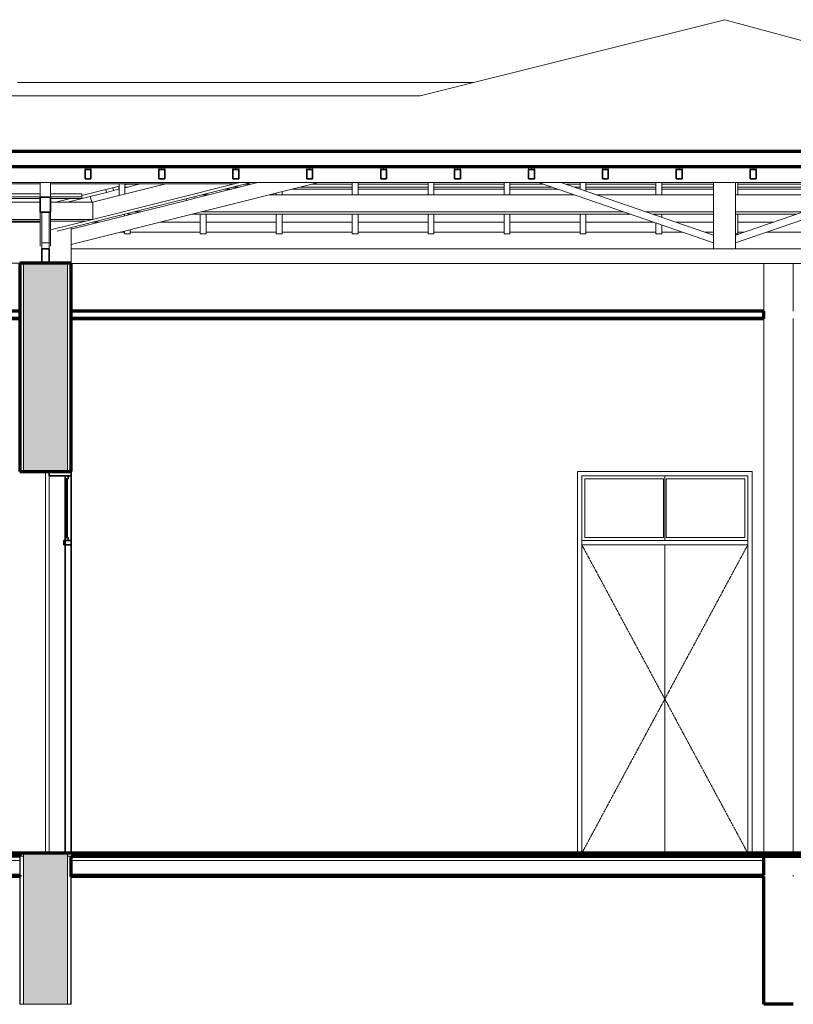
# Model space of a CAD drawing. Header units: millimetres. Extents: x -32483 to 50325, y -2166 to 8528.
# Tile 4 of 15: x -6771 to -1501, y 0 to 6708. Entities that reach past the tile are written whole.
import ezdxf

# ---------------------------------------------------------------- set-up
doc = ezdxf.new("R2010")
doc.units = ezdxf.units.MM
doc.linetypes.add('_Tracejado pequeno', pattern=[2.25, 1.5, -0.75])
for name, color, linetype, lineweight in [('A-CLNG', 13, 'Continuous', 18), ('A-DOOR', 31, 'Continuous', 18), ('A-DOOR-HDLN', 31, '_Tracejado pequeno', 18), ('A-FLOR', 192, 'Continuous', 18), ('A-FLOR-MCUT', 51, 'Continuous', 18), ('A-GENM', 13, 'Continuous', 18), ('A-GLAZ-CWMG', 51, 'Continuous', 18), ('A-ROOF', 132, 'Continuous', 18), ('A-ROOF-OTLN', 132, 'Continuous', 18), ('A-WALL', 113, 'Continuous', 18), ('A-WALL-PATT', 111, 'Continuous', 70)]:
    doc.layers.add(name, color=color, linetype=linetype, lineweight=lineweight)

# ---------------------------------------------------------------- blocks, each defined once
blk = doc.blocks.new('porta dupla - P01 - 1_19 x 2_60 m-4336734-CORTE A - CORTE DE IMPLANTAÇÃO')
at = {"layer": 'A-DOOR'}
for p, q in [((-2941.4, 1030), (-2941.4, 3600)), ((-2941.4, 3600), (-1811.4, 3600)), ((-2921.4, 3580), (-2921.4, 3180)), ((-2386.4, 3580), (-2921.4, 3580)), ((-2386.4, 3180), (-2386.4, 3580)), ((-2376.4, 3160), (-2376.4, 3600)), ((-2376.4, 3160), (-2376.4, 3600)), ((-1831.4, 3580), (-2366.4, 3580)), ((-2366.4, 3580), (-2366.4, 3180)), ((-1831.4, 3180), (-1831.4, 3580)), ((-1811.4, 3600), (-1811.4, 1030)), ((-1811.4, 3160), (-2941.4, 3160)), ((-2386.4, 3180), (-2921.4, 3180)), ((-1831.4, 3180), (-2366.4, 3180)), ((-2941.4, 3130), (-1811.4, 3130)), ((-2376.4, 1030), (-2376.4, 3130)), ((-2376.4, 1030), (-2376.4, 3130))]:
    blk.add_line(p, q, dxfattribs=at)
at = {"layer": 'A-DOOR-HDLN'}
for p, q in [((-1811.4, 3130), (-2941.4, 3130)), ((-2941.4, 3130), (-2376.4, 2080)), ((-1811.4, 3130), (-2376.4, 2080)), ((-2376.4, 2080), (-2941.4, 1030)), ((-2376.4, 2080), (-1811.4, 1030))]:
    blk.add_line(p, q, dxfattribs=at)
blk = doc.blocks.new('porta dupla - P01 - 1_35 x 2_60 m-4336736-CORTE A - CORTE DE IMPLANTAÇÃO')
at = {"layer": 'A-DOOR', "lineweight": 35}
for p, q in [((-6421.1, 3630), (-6571.1, 3630)), ((-6571.1, 3630), (-6571.1, 3600)), ((-6421.1, 3600), (-6421.1, 3630)), ((-6571.1, 3600), (-6421.1, 3600)), ((-6421.1, 3600), (-6461.1, 3600)), ((-6461.1, 3600), (-6461.1, 1030)), ((-6441.1, 3600), (-6461.1, 3600)), ((-6461.1, 3600), (-6461.1, 3580)), ((-6461.1, 3580), (-6441.1, 3580)), ((-6447.1, 3580), (-6455.1, 3580)), ((-6455.1, 3580), (-6455.1, 3180)), ((-6447.1, 3180), (-6447.1, 3580)), ((-6441.1, 3580), (-6441.1, 3600)), ((-6421.1, 1030), (-6421.1, 3600)), ((-6471.1, 3160), (-6471.1, 3130)), ((-6421.1, 3160), (-6471.1, 3160)), ((-6441.1, 3180), (-6461.1, 3180)), ((-6461.1, 3180), (-6461.1, 3160)), ((-6461.1, 3160), (-6441.1, 3160)), ((-6455.1, 3180), (-6447.1, 3180)), ((-6441.1, 3160), (-6441.1, 3180)), ((-6421.1, 3130), (-6421.1, 3160)), ((-6471.1, 3130), (-6421.1, 3130)), ((-6461.1, 1030), (-6421.1, 1030))]:
    blk.add_line(p, q, dxfattribs=at)
at = {"layer": 'A-DOOR'}
blk.add_line((-6571.1, 1030), (-6571.1, 3600), dxfattribs=at)
blk = doc.blocks.new('Rectangular Mullion - 6x12 cm-3934083-CORTE A - CORTE DE IMPLANTAÇÃO')
at = {"layer": 'A-GLAZ-CWMG'}
blk.add_line((938.7, 5598.7), (-28513.7, 5598.7), dxfattribs=at)
blk = doc.blocks.new('Rectangular Mullion - 6x12 cm-3933961-CORTE A - CORTE DE IMPLANTAÇÃO')
at = {"layer": 'A-GLAZ-CWMG'}
for p, q in [((-5576.7, 5491.5), (-5579.3, 5501.8)), ((-5637.5, 5487.3), (-5634.9, 5477)), ((-5634.9, 5477), (-5576.7, 5491.5))]:
    blk.add_line(p, q, dxfattribs=at)
blk = doc.blocks.new('Rectangular Mullion - 6x12 cm-3933646-CORTE A - CORTE DE IMPLANTAÇÃO')
at = {"layer": 'A-GLAZ-CWMG'}
for p, q in [((-14726.3, 5589.6), (-14726.3, 5598.7)), ((-14726.3, 5589.6), (-10481.1, 5589.6)), ((-10411.1, 5589.6), (-6631.1, 5589.6)), ((-6561.1, 5589.6), (-5307.1, 5589.6)), ((-5307.1, 5589.6), (-5270.4, 5598.7))]:
    blk.add_line(p, q, dxfattribs=at)
blk = doc.blocks.new('Rectangular Mullion - 2x5 cm-4253631-CORTE A - CORTE DE IMPLANTAÇÃO')
at = {"layer": 'A-GLAZ-CWMG'}
for p, q in [((-6184.7, 5550.8), (-6179.8, 5531.4)), ((-6179.8, 5531.4), (-6131.3, 5543.6)), ((-6131.3, 5543.6), (-6136.2, 5563))]:
    blk.add_line(p, q, dxfattribs=at)
blk = doc.blocks.new('Rectangular Mullion - 2x5 cm-4253661-CORTE A - CORTE DE IMPLANTAÇÃO')
at = {"layer": 'A-GLAZ-CWMG'}
for p, q in [((-6095.3, 5567.4), (-6095.3, 5573.2)), ((-6041.4, 5586.7), (-5959, 5586.7)), ((-5240, 5586.7), (-5196.1, 5586.7)), ((-4783.8, 5586.7), (-4506.2, 5586.7)), ((-4466.2, 5586.7), (-3988.8, 5586.7)), ((-3948.8, 5586.7), (-3471.4, 5586.7)), ((-3431.4, 5586.7), (-3202.2, 5586.7)), ((-3048.6, 5586.7), (-2954.1, 5586.7)), ((-2914.1, 5586.7), (-2436.7, 5586.7)), ((-2396.7, 5586.7), (-2043.8, 5586.7)), ((-1879.3, 5586.7), (-1402, 5586.7)), ((-1362, 5586.7), (-888.9, 5586.7)), ((-735.3, 5586.7), (-367.3, 5586.7)), ((-327.3, 5586.7), (150.1, 5586.7)), ((190.1, 5586.7), (631.7, 5586.7)), ((1742.2, 5586.7), (1760.7, 5586.7)), ((1851.7, 5573.2), (1851.7, 5567.4)), ((-6095.3, 5553.9), (-6095.3, 5567.4)), ((-6094.4, 5567.4), (-6095.3, 5567.4)), ((-6095.3, 5553.9), (-6094.4, 5553.9)), ((-5371, 5553.9), (-5327.1, 5553.9)), ((-5273.2, 5567.4), (-5317.1, 5567.4)), ((-4914.8, 5553.9), (-4506.2, 5553.9)), ((-4506.2, 5567.4), (-4860.9, 5567.4)), ((-3988.8, 5567.4), (-4466.2, 5567.4)), ((-4466.2, 5553.9), (-3988.8, 5553.9)), ((-3471.4, 5567.4), (-3948.8, 5567.4)), ((-3948.8, 5553.9), (-3471.4, 5553.9)), ((-3146.3, 5567.4), (-3431.4, 5567.4)), ((-3431.4, 5553.9), (-3107.1, 5553.9)), ((-2954.1, 5567.4), (-2992.7, 5567.4)), ((-2436.7, 5567.4), (-2914.1, 5567.4)), ((-2914.1, 5553.9), (-2436.7, 5553.9)), ((-2043.8, 5567.4), (-2396.7, 5567.4)), ((-2396.7, 5553.9), (-2043.8, 5553.9)), ((-1402, 5567.4), (-1879.3, 5567.4)), ((-1879.3, 5553.9), (-1402, 5553.9)), ((-944.8, 5567.4), (-1362, 5567.4)), ((-1362, 5553.9), (-984, 5553.9)), ((-830.4, 5553.9), (-367.3, 5553.9)), ((-367.3, 5567.4), (-791.3, 5567.4)), ((150.1, 5567.4), (-327.3, 5567.4)), ((-327.3, 5553.9), (150.1, 5553.9)), ((667.5, 5567.4), (190.1, 5567.4)), ((190.1, 5553.9), (667.5, 5553.9)), ((707.5, 5553.9), (752.9, 5553.9)), ((1851.7, 5567.4), (1807.3, 5567.4)), ((1846.3, 5553.9), (1851.7, 5553.9)), ((1851.7, 5567.4), (1851.7, 5553.9))]:
    blk.add_line(p, q, dxfattribs=at)
blk = doc.blocks.new('Rectangular Mullion - 2x5 cm-4253676-CORTE A - CORTE DE IMPLANTAÇÃO')
at = {"layer": 'A-GLAZ-CWMG'}
for p, q in [((-13364.6, 5501.4), (-13364.6, 5520.9)), ((-13364.6, 5520.9), (-13210.8, 5520.9)), ((-13364.6, 5490.8), (-13364.6, 5501.4)), ((-13210.8, 5501.4), (-13364.6, 5501.4)), ((-13170.8, 5520.9), (-12702.5, 5520.9)), ((-12702.5, 5501.4), (-13170.8, 5501.4)), ((-12662.5, 5520.9), (-12194.2, 5520.9)), ((-12194.2, 5501.4), (-12662.5, 5501.4)), ((-12154.2, 5520.9), (-11685.9, 5520.9)), ((-11685.9, 5501.4), (-12154.2, 5501.4)), ((-11645.9, 5520.9), (-11177.6, 5520.9)), ((-11177.6, 5501.4), (-11645.9, 5501.4)), ((-11137.6, 5520.9), (-10669.3, 5520.9)), ((-10669.3, 5501.4), (-11137.6, 5501.4)), ((-10629.3, 5520.9), (-10481.1, 5520.9)), ((-10481.1, 5501.4), (-10629.3, 5501.4)), ((-10411.1, 5520.9), (-10160.9, 5520.9)), ((-10160.9, 5501.4), (-10411.1, 5501.4)), ((-10120.9, 5520.9), (-9652.6, 5520.9)), ((-9652.6, 5501.4), (-10120.9, 5501.4)), ((-9612.6, 5520.9), (-9144.3, 5520.9)), ((-9144.3, 5501.4), (-9612.6, 5501.4)), ((-9104.3, 5520.9), (-8636, 5520.9)), ((-8636, 5501.4), (-9104.3, 5501.4)), ((-8596, 5520.9), (-8127.7, 5520.9)), ((-8127.7, 5501.4), (-8596, 5501.4)), ((-8087.7, 5520.9), (-7619.3, 5520.9)), ((-7619.3, 5501.4), (-8087.7, 5501.4)), ((-7579.3, 5520.9), (-7111, 5520.9)), ((-7111, 5501.4), (-7579.3, 5501.4)), ((-7071, 5520.9), (-6631.1, 5520.9)), ((-6631.1, 5501.4), (-7071, 5501.4)), ((-6561.1, 5520.9), (-6346.8, 5520.9)), ((-6346.8, 5501.4), (-6561.1, 5501.4)), ((-6346.8, 5520.9), (-6346.8, 5501.4)), ((-6346.8, 5501.4), (-6346.8, 5490.8)), ((-13364.6, 5490.8), (-13210.8, 5490.8)), ((-13170.8, 5490.8), (-12702.5, 5490.8)), ((-12662.5, 5490.8), (-12194.2, 5490.8)), ((-12154.2, 5490.8), (-11685.9, 5490.8)), ((-11645.9, 5490.8), (-11177.6, 5490.8)), ((-11137.6, 5490.8), (-10669.3, 5490.8)), ((-10629.3, 5490.8), (-10481.1, 5490.8)), ((-10411.1, 5490.8), (-10160.9, 5490.8)), ((-10120.9, 5490.8), (-9652.6, 5490.8)), ((-9612.6, 5490.8), (-9144.3, 5490.8)), ((-9104.3, 5490.8), (-8636, 5490.8)), ((-8596, 5490.8), (-8127.7, 5490.8)), ((-8087.7, 5490.8), (-7619.3, 5490.8)), ((-7579.3, 5490.8), (-7111, 5490.8)), ((-7071, 5490.8), (-6631.1, 5490.8)), ((-6561.1, 5490.8), (-6346.8, 5490.8))]:
    blk.add_line(p, q, dxfattribs=at)
blk = doc.blocks.new('Rectangular Mullion - 4x6_3-3931011-CORTE A - CORTE DE IMPLANTAÇÃO')
at = {"layer": 'A-GLAZ-CWMG'}
for p, q in [((-26969.2, 5708.5), (-26969.2, 5687.9)), ((-26949.2, 5687.9), (-26949.2, 5708.5)), ((-26929.2, 5687.9), (-26929.2, 5708.5))]:
    blk.add_line(p, q, dxfattribs=at)
at = {"layer": 'A-GLAZ-CWMG', "lineweight": 35}
for p, q in [((-26949.2, 5687.9), (-26969.2, 5687.9)), ((-26969.2, 5687.9), (-26969.2, 5623.4)), ((-26929.2, 5687.9), (-26949.2, 5687.9)), ((-26929.2, 5623.4), (-26929.2, 5687.9)), ((-26969.2, 5623.4), (-26929.2, 5623.4))]:
    blk.add_line(p, q, dxfattribs=at)
blk = doc.blocks.new('Rectangular Mullion - 4x6_3-3931012-CORTE A - CORTE DE IMPLANTAÇÃO')
at = {"layer": 'A-GLAZ-CWMG'}
for p, q in [((-3808.5, 5708.5), (-3808.5, 5687.9)), ((-3788.5, 5687.9), (-3788.5, 5708.5)), ((-3768.5, 5687.9), (-3768.5, 5708.5))]:
    blk.add_line(p, q, dxfattribs=at)
at = {"layer": 'A-GLAZ-CWMG', "lineweight": 35}
for p, q in [((-3788.5, 5687.9), (-3808.5, 5687.9)), ((-3808.5, 5687.9), (-3808.5, 5623.4)), ((-3768.5, 5687.9), (-3788.5, 5687.9)), ((-3768.5, 5623.4), (-3768.5, 5687.9)), ((-3808.5, 5623.4), (-3768.5, 5623.4))]:
    blk.add_line(p, q, dxfattribs=at)
blk = doc.blocks.new('Rectangular Mullion - 4x6_3-3931013-CORTE A - CORTE DE IMPLANTAÇÃO')
at = {"layer": 'A-GLAZ-CWMG'}
for p, q in [((-3305, 5708.5), (-3305, 5687.9)), ((-3285, 5687.9), (-3285, 5708.5)), ((-3265, 5687.9), (-3265, 5708.5))]:
    blk.add_line(p, q, dxfattribs=at)
at = {"layer": 'A-GLAZ-CWMG', "lineweight": 35}
for p, q in [((-3285, 5687.9), (-3305, 5687.9)), ((-3305, 5687.9), (-3305, 5623.4)), ((-3265, 5687.9), (-3285, 5687.9)), ((-3265, 5623.4), (-3265, 5687.9)), ((-3305, 5623.4), (-3265, 5623.4))]:
    blk.add_line(p, q, dxfattribs=at)
blk = doc.blocks.new('Rectangular Mullion - 4x6_3-3931014-CORTE A - CORTE DE IMPLANTAÇÃO')
at = {"layer": 'A-GLAZ-CWMG'}
for p, q in [((-2801.5, 5708.5), (-2801.5, 5687.9)), ((-2781.5, 5687.9), (-2781.5, 5708.5)), ((-2761.5, 5687.9), (-2761.5, 5708.5))]:
    blk.add_line(p, q, dxfattribs=at)
at = {"layer": 'A-GLAZ-CWMG', "lineweight": 35}
for p, q in [((-2781.5, 5687.9), (-2801.5, 5687.9)), ((-2801.5, 5687.9), (-2801.5, 5623.4)), ((-2761.5, 5687.9), (-2781.5, 5687.9)), ((-2761.5, 5623.4), (-2761.5, 5687.9)), ((-2801.5, 5623.4), (-2761.5, 5623.4))]:
    blk.add_line(p, q, dxfattribs=at)
blk = doc.blocks.new('Rectangular Mullion - 4x6_3-3931015-CORTE A - CORTE DE IMPLANTAÇÃO')
at = {"layer": 'A-GLAZ-CWMG'}
for p, q in [((-2298, 5708.5), (-2298, 5687.9)), ((-2278, 5687.9), (-2278, 5708.5)), ((-2258, 5687.9), (-2258, 5708.5))]:
    blk.add_line(p, q, dxfattribs=at)
at = {"layer": 'A-GLAZ-CWMG', "lineweight": 35}
for p, q in [((-2278, 5687.9), (-2298, 5687.9)), ((-2298, 5687.9), (-2298, 5623.4)), ((-2258, 5687.9), (-2278, 5687.9)), ((-2258, 5623.4), (-2258, 5687.9)), ((-2298, 5623.4), (-2258, 5623.4))]:
    blk.add_line(p, q, dxfattribs=at)
blk = doc.blocks.new('Rectangular Mullion - 4x6_3-3931016-CORTE A - CORTE DE IMPLANTAÇÃO')
at = {"layer": 'A-GLAZ-CWMG'}
for p, q in [((-1794.5, 5708.5), (-1794.5, 5687.9)), ((-1774.5, 5687.9), (-1774.5, 5708.5)), ((-1754.5, 5687.9), (-1754.5, 5708.5))]:
    blk.add_line(p, q, dxfattribs=at)
at = {"layer": 'A-GLAZ-CWMG', "lineweight": 35}
for p, q in [((-1774.5, 5687.9), (-1794.5, 5687.9)), ((-1794.5, 5687.9), (-1794.5, 5623.4)), ((-1754.5, 5687.9), (-1774.5, 5687.9)), ((-1754.5, 5623.4), (-1754.5, 5687.9)), ((-1794.5, 5623.4), (-1754.5, 5623.4))]:
    blk.add_line(p, q, dxfattribs=at)
blk = doc.blocks.new('Rectangular Mullion - 4x6_3-3931042-CORTE A - CORTE DE IMPLANTAÇÃO')
at = {"layer": 'A-GLAZ-CWMG'}
for p, q in [((-1879.3, 5514.5), (-1879.3, 5598.7)), ((-1879.3, 5248.9), (-1879.3, 5382.8)), ((-1879.3, 5248.9), (-1893.8, 5248.9))]:
    blk.add_line(p, q, dxfattribs=at)
blk = doc.blocks.new('Rectangular Mullion - 4x6_3-3931043-CORTE A - CORTE DE IMPLANTAÇÃO')
at = {"layer": 'A-GLAZ-CWMG'}
for p, q in [((-2436.7, 5514.5), (-2436.7, 5598.7)), ((-2396.7, 5514.5), (-2396.7, 5598.7)), ((-2436.7, 5376), (-2436.7, 5382.8)), ((-2396.7, 5362.2), (-2396.7, 5382.8)), ((-2436.7, 5248.9), (-2436.7, 5323.1)), ((-2396.7, 5248.9), (-2396.7, 5309.3)), ((-2396.7, 5248.9), (-2436.7, 5248.9))]:
    blk.add_line(p, q, dxfattribs=at)
blk = doc.blocks.new('Rectangular Mullion - 4x6_3-3931044-CORTE A - CORTE DE IMPLANTAÇÃO')
at = {"layer": 'A-GLAZ-CWMG'}
for p, q in [((-2954.1, 5554.1), (-2954.1, 5598.7)), ((-2914.1, 5540.3), (-2914.1, 5598.7)), ((-2954.1, 5248.9), (-2954.1, 5382.8)), ((-2914.1, 5248.9), (-2914.1, 5382.8)), ((-2914.1, 5248.9), (-2954.1, 5248.9))]:
    blk.add_line(p, q, dxfattribs=at)
blk = doc.blocks.new('Rectangular Mullion - 4x6_3-3931045-CORTE A - CORTE DE IMPLANTAÇÃO')
at = {"layer": 'A-GLAZ-CWMG'}
for p, q in [((-3471.4, 5514.5), (-3471.4, 5598.7)), ((-3431.4, 5514.5), (-3431.4, 5598.7)), ((-3471.4, 5248.9), (-3471.4, 5382.8)), ((-3431.4, 5248.9), (-3431.4, 5382.8)), ((-3431.4, 5248.9), (-3471.4, 5248.9))]:
    blk.add_line(p, q, dxfattribs=at)
blk = doc.blocks.new('Rectangular Mullion - 4x6_3-3931046-CORTE A - CORTE DE IMPLANTAÇÃO')
at = {"layer": 'A-GLAZ-CWMG'}
for p, q in [((-3988.8, 5514.5), (-3988.8, 5598.7)), ((-3948.8, 5514.5), (-3948.8, 5598.7)), ((-3988.8, 5248.9), (-3988.8, 5382.8)), ((-3948.8, 5248.9), (-3948.8, 5382.8)), ((-3948.8, 5248.9), (-3988.8, 5248.9))]:
    blk.add_line(p, q, dxfattribs=at)
blk = doc.blocks.new('Rectangular Mullion - 4x6_3-3931047-CORTE A - CORTE DE IMPLANTAÇÃO')
at = {"layer": 'A-GLAZ-CWMG'}
for p, q in [((-4506.2, 5514.5), (-4506.2, 5598.7)), ((-4466.2, 5514.5), (-4466.2, 5598.7)), ((-4506.2, 5248.9), (-4506.2, 5382.8)), ((-4466.2, 5248.9), (-4466.2, 5382.8)), ((-4466.2, 5248.9), (-4506.2, 5248.9))]:
    blk.add_line(p, q, dxfattribs=at)
blk = doc.blocks.new('Rectangular Mullion - 4x6_3-3925268-CORTE A - CORTE DE IMPLANTAÇÃO')
at = {"layer": 'A-GLAZ-CWMG'}
for p, q in [((-5023.5, 5514.5), (-5023.5, 5526.7)), ((-4983.5, 5514.5), (-4983.5, 5536.7)), ((-5023.5, 5248.9), (-5023.5, 5382.8)), ((-4983.5, 5248.9), (-4983.5, 5382.8)), ((-4983.5, 5248.9), (-5023.5, 5248.9))]:
    blk.add_line(p, q, dxfattribs=at)
blk = doc.blocks.new('Rectangular Mullion - 4x6_3-3925269-CORTE A - CORTE DE IMPLANTAÇÃO')
at = {"layer": 'A-GLAZ-CWMG'}
for p, q in [((-5500.9, 5514.5), (-5500.9, 5521.4)), ((-5540.9, 5248.9), (-5540.9, 5382.8)), ((-5500.9, 5248.9), (-5500.9, 5382.8)), ((-5500.9, 5248.9), (-5540.9, 5248.9))]:
    blk.add_line(p, q, dxfattribs=at)
blk = doc.blocks.new('Rectangular Mullion - 4x6_3-3925270-CORTE A - CORTE DE IMPLANTAÇÃO')
at = {"layer": 'A-GLAZ-CWMG'}
for p, q in [((-6038.2, 5568.2), (-6054.4, 5568.2)), ((-6032.8, 5568.2), (-6038.2, 5568.2)), ((-6058.2, 5371.1), (-6058.2, 5382.1)), ((-6018.2, 5381.1), (-6018.2, 5382.8)), ((-6058.2, 5248.9), (-6058.2, 5268.1)), ((-6018.2, 5248.9), (-6058.2, 5248.9)), ((-6018.2, 5248.9), (-6018.2, 5278.1))]:
    blk.add_line(p, q, dxfattribs=at)
blk = doc.blocks.new('Rectangular Mullion - 4x6_3-3931055-CORTE A - CORTE DE IMPLANTAÇÃO')
at = {"layer": 'A-GLAZ-CWMG'}
blk.add_line((-6445.1, 5465.1), (-6290.4, 5503.8), dxfattribs=at)
blk = doc.blocks.new('Rectangular Mullion - 4x6_3-3931056-CORTE A - CORTE DE IMPLANTAÇÃO')
at = {"layer": 'A-GLAZ-CWMG'}
for p, q in [((-6054.4, 5562.8), (-5947.4, 5589.6)), ((-6290.4, 5503.8), (-6179.8, 5531.5)), ((-6280.7, 5465.1), (-6290.4, 5503.8)), ((-6131.3, 5543.6), (-6094.4, 5552.8))]:
    blk.add_line(p, q, dxfattribs=at)
blk = doc.blocks.new('Rectangular Mullion - 4x6_3-3931062-CORTE A - CORTE DE IMPLANTAÇÃO')
at = {"layer": 'A-GLAZ-CWMG'}
for p, q in [((-6094.4, 5510), (-6094.4, 5589.6)), ((-6054.4, 5520), (-6054.4, 5589.6))]:
    blk.add_line(p, q, dxfattribs=at)
blk = doc.blocks.new('Rectangular Mullion - 6x12 cm 2-4082023-CORTE A - CORTE DE IMPLANTAÇÃO')
at = {"layer": 'A-GLAZ-CWMG'}
for p, q in [((-5270.4, 5598.7), (-6266.4, 5349.7)), ((-5776.2, 5589.6), (-6266.4, 5467)), ((-6220.7, 5341.5), (-5203, 5595.9))]:
    blk.add_line(p, q, dxfattribs=at)
blk = doc.blocks.new('Rectangular Mullion - 6x12 cm-4090282-CORTE A - CORTE DE IMPLANTAÇÃO')
at = {"layer": 'A-GLAZ-CWMG'}
for p, q in [((-13514.8, 5347.9), (-13514.8, 5465.1)), ((-13514.8, 5465.1), (-10481.1, 5465.1)), ((-10411.1, 5465.1), (-6631.1, 5465.1)), ((-6561.1, 5465.1), (-6273.9, 5465.1)), ((-6273.9, 5347.9), (-6273.9, 5465.1)), ((-13514.8, 5335.1), (-13514.8, 5347.9)), ((-10481.1, 5347.9), (-13514.8, 5347.9)), ((-13514.8, 5335.1), (-10481.1, 5335.1)), ((-6631.1, 5347.9), (-10411.1, 5347.9)), ((-10411.1, 5335.1), (-6631.1, 5335.1)), ((-6273.9, 5347.9), (-6561.1, 5347.9)), ((-6561.1, 5335.1), (-6324.8, 5335.1)), ((-6324.8, 5335.1), (-6273.9, 5347.9))]:
    blk.add_line(p, q, dxfattribs=at)
blk = doc.blocks.new('Rectangular Mullion - 6x12 cm-3933675-CORTE A - CORTE DE IMPLANTAÇÃO')
at = {"layer": 'A-GLAZ-CWMG'}
for p, q in [((-5528.7, 5514.5), (-5484.8, 5514.5)), ((-5072.5, 5514.5), (-2992.6, 5514.5)), ((-2839, 5514.5), (-2043.8, 5514.5)), ((-1893.8, 5514.5), (-1098.5, 5514.5)), ((-944.9, 5514.5), (899, 5514.5)), ((-6035, 5382.8), (-6035, 5387.9)), ((-6035, 5382.8), (-6011.8, 5382.8)), ((-5947.1, 5398.9), (-5990.9, 5398.9)), ((-5599.5, 5382.8), (-2610, 5382.8)), ((-2657, 5398.9), (-5534.7, 5398.9)), ((-2043.8, 5398.9), (-2503.4, 5398.9)), ((-2456.4, 5382.8), (-2043.8, 5382.8)), ((-1434.1, 5398.9), (-1893.8, 5398.9)), ((-1893.8, 5382.8), (-1481.1, 5382.8)), ((-1327.5, 5382.8), (1386.9, 5382.8)), ((1326.9, 5398.9), (-1280.5, 5398.9))]:
    blk.add_line(p, q, dxfattribs=at)
blk = doc.blocks.new('tesoura1 - tesoura-4027799-CORTE A - CORTE DE IMPLANTAÇÃO')
at = {"layer": 'A-GENM'}
for p, q in [((-6421.1, 5177.3), (-4735.5, 5598.7)), ((-5147.8, 5598.7), (-5576.7, 5491.5)), ((-3237.3, 5598.7), (-2043.8, 5187.8)), ((-2043.8, 5240.7), (-3083.7, 5598.7)), ((-2043.8, 5598.7), (-2043.8, 5147.8)), ((-853.8, 5598.7), (-1893.8, 5240.7)), ((-1893.8, 5187.8), (-700.2, 5598.7)), ((-1893.8, 5147.8), (-1893.8, 5598.7)), ((586.9, 5598.7), (2257.2, 5147.8)), ((-5634.9, 5477), (-6421.1, 5280.4)), ((1588.3, 5432), (1341.7, 5498.5)), ((2578, 5164.7), (1646.2, 5416.3)), ((-2043.8, 5187.8), (-2043.8, 5240.7)), ((-1893.8, 5240.7), (-1893.8, 5187.8)), ((2257.2, 5147.8), (-6421.1, 5147.8)), ((-2043.8, 5147.8), (-1893.8, 5147.8)), ((2257.2, 5147.8), (2640.8, 5147.8)), ((2640.8, 5147.8), (2635.9, 5149.1)), ((2998.9, 5147.8), (2640.8, 5147.8)), ((-6421.1, 5047.8), (2998.9, 5047.8))]:
    blk.add_line(p, q, dxfattribs=at)
blk = doc.blocks.new('tesoura2 - tesoura-4027960-CORTE A - CORTE DE IMPLANTAÇÃO')
at = {"layer": 'A-GENM'}
for p, q in [((-6631.1, 5498.5), (-6631.1, 5598.7)), ((-6561.1, 5598.7), (-6561.1, 5498.5)), ((-6631.1, 5165.5), (-6631.1, 5396.2)), ((-6621.1, 5187.8), (-6621.1, 5396.2)), ((-6571.1, 5396.2), (-6571.1, 5187.8)), ((-6561.1, 5396.2), (-6561.1, 5165.5)), ((-6571.1, 5187.8), (-6621.1, 5187.8)), ((-6621.1, 5147.8), (-6621.1, 5187.8)), ((-6571.1, 5187.8), (-6571.1, 5147.8))]:
    blk.add_line(p, q, dxfattribs=at)
at = {"layer": 'A-GENM', "lineweight": 35}
for p, q in [((-6631.1, 5498.5), (-6631.1, 5396.2)), ((-6561.1, 5498.5), (-6631.1, 5498.5)), ((-6561.1, 5396.2), (-6561.1, 5498.5)), ((-6631.1, 5396.2), (-6561.1, 5396.2)), ((-6621.1, 5147.8), (-6621.1, 5047.8)), ((-6571.1, 5147.8), (-6621.1, 5147.8)), ((-6571.1, 5047.8), (-6571.1, 5147.8)), ((-6621.1, 5047.8), (-6571.1, 5047.8))]:
    blk.add_line(p, q, dxfattribs=at)
blk = doc.blocks.new('Rectangular Mullion - 6x12 cm 2-4082029-CORTE A - CORTE DE IMPLANTAÇÃO')
at = {"layer": 'A-GLAZ-CWMG'}
for p, q in [((-6266.4, 5467), (-6273.9, 5465.1)), ((-6651.3, 5335.1), (-6651.3, 5328.7)), ((-6266.4, 5349.7), (-6561.1, 5276.1)), ((-6515.2, 5267.9), (-6220.7, 5341.5))]:
    blk.add_line(p, q, dxfattribs=at)
blk = doc.blocks.new('Rectangular Mullion - 6x12 cm-4082020-CORTE A - CORTE DE IMPLANTAÇÃO')
at = {"layer": 'A-GLAZ-CWMG'}
for p, q in [((-13065.5, 5253.5), (-13065.5, 5335.1)), ((-6651.3, 5328.7), (-6651.3, 5335.1)), ((-13065.5, 5240.8), (-13065.5, 5253.5)), ((-13061.1, 5253.5), (-13065.5, 5253.5)), ((-13065.5, 5240.8), (-13061.1, 5240.8))]:
    blk.add_line(p, q, dxfattribs=at)

msp = doc.modelspace()

# ---------------------------------------------------------------- hatches: boundary and pattern name
at = {"layer": 'A-WALL-PATT'}
h = msp.add_hatch(color=256, dxfattribs=at)
h.paths.add_polyline_path([(-6446.1, 0), (-6446.6, 1030), (-6746.1, 1030), (-6746.1, 0)], flags=0)
h.paths.add_polyline_path([(-6746.1, 3630), (-6446.1, 3630), (-6446.1, 5048.7), (-6746.1, 5048.7), (-6746.1, 4622.6)], flags=0)

# ---------------------------------------------------------------- linework, layer by layer
at = {"layer": 'A-CLNG', "lineweight": 70}
for p, q in [((-6771.1, 4721.9), (-10271.1, 4721.9)), ((-1701.1, 4721.9), (-6421.1, 4721.9)), ((-1701.1, 4671.9), (-1701.1, 4721.9)), ((-10271.1, 4671.9), (-6771.1, 4671.9)), ((-6421.1, 4671.9), (-1701.1, 4671.9))]:
    msp.add_line(p, q, dxfattribs=at)
at = {"layer": 'A-CLNG'}
for p, q in [((-6771.1, 4681.9), (-10271.1, 4681.9)), ((-1701.1, 4681.9), (-6421.1, 4681.9))]:
    msp.add_line(p, q, dxfattribs=at)
at = {"layer": 'A-FLOR', "lineweight": 70}
for p, q in [((3011.4, 1030), (-29821.1, 1030)), ((-6771.1, 1010), (-10271.1, 1010)), ((-6771.1, 1030), (-6771.1, 1010)), ((-6421.1, 1010), (2998.9, 1010)), ((-1701.1, 880), (-1701.1, 1010)), ((-10271.1, 880), (-6771.1, 880)), ((-6421.1, 880), (-1701.1, 880)), ((-6771.1, 870), (-10271.1, 870)), ((-1701.1, 870), (-6421.1, 870)), ((-1701.1, 0), (-1701.1, 870)), ((-1501.1, 0), (-1701.1, 0))]:
    msp.add_line(p, q, dxfattribs=at)
at = {"layer": 'A-FLOR-MCUT'}
for p, q in [((-6746.1, 1010), (-6746.1, 1030)), ((-6446.1, 1030), (-6446.1, 1010)), ((-6771.1, 980), (-10271.1, 980)), ((-1701.1, 980), (-6421.1, 980))]:
    msp.add_line(p, q, dxfattribs=at)
at = {"layer": 'A-ROOF'}
for p, q in [((-4043.8, 6189.1), (-1968, 6708.1)), ((1355.3, 5810.8), (-1968, 6708.1)), ((-4043.8, 6189.1), (-16110.5, 6189.1)), ((-6094.4, 5573.4), (-6346.8, 5510.3)), ((-6029.8, 5589.6), (-6054.4, 5583.4)), ((-6425, 5490.8), (-6527.5, 5465.1)), ((-6271.6, 5328.8), (-6227.7, 5328.8)), ((-5815.4, 5328.8), (-5540.9, 5328.8)), ((-5500.9, 5328.8), (-5023.5, 5328.8)), ((-4983.5, 5328.8), (-4506.2, 5328.8)), ((-4466.2, 5328.8), (-3988.8, 5328.8)), ((-3948.8, 5328.8), (-3471.4, 5328.8)), ((-3431.4, 5328.8), (-2954.1, 5328.8)), ((-2914.1, 5328.8), (-2453.2, 5328.8)), ((-2299.6, 5328.8), (-2043.8, 5328.8)), ((-1879.3, 5328.8), (-1637.9, 5328.8))]:
    msp.add_line(p, q, dxfattribs=at)
at = {"layer": 'A-ROOF', "lineweight": 70}
for p, q in [((1355.3, 5810.8), (-28958.5, 5810.8)), ((-28955.5, 5708.5), (1350.7, 5708.5))]:
    msp.add_line(p, q, dxfattribs=at)
at = {"layer": 'A-ROOF-OTLN'}
for p, q in [((-6086.6, 5261), (-6058.2, 5261)), ((-6018.2, 5261), (-5540.9, 5261)), ((-5500.9, 5261), (-5023.5, 5261)), ((-4983.5, 5261), (-4506.2, 5261)), ((-4466.2, 5261), (-3988.8, 5261)), ((-3948.8, 5261), (-3471.4, 5261)), ((-3431.4, 5261), (-2954.1, 5261)), ((-2914.1, 5261), (-2436.7, 5261)), ((-2396.7, 5261), (-2256.3, 5261)), ((-2102.2, 5261), (-2043.8, 5261)), ((-1879.3, 5261), (-1834.8, 5261)), ((-1681.2, 5261), (-1402, 5261))]:
    msp.add_line(p, q, dxfattribs=at)
at = {"layer": 'A-WALL'}
for p, q in [((-3682.7, 6279.4), (-6786, 6279.4)), ((-6631.1, 5328.7), (-10411.1, 5328.7)), ((-6421.1, 5291.4), (-6421.1, 5048.7)), ((-6771.1, 5048.7), (-10271.1, 5048.7)), ((-6768.6, 5048.7), (-6768.6, 3630)), ((-6746.1, 5048.7), (-6746.1, 3630)), ((-6446.1, 5048.7), (-6446.1, 3630)), ((-6423.6, 5048.7), (-6423.6, 3630)), ((-1701.1, 4721.9), (-1701.1, 5047.8)), ((-1501.1, 5047.8), (-1501.1, 4721.9)), ((-1701.1, 1030), (-1701.1, 4671.9)), ((-1501.1, 4671.9), (-1501.1, 1030)), ((-6596.1, 3630), (-6596.1, 1030)), ((-2971.4, 1030), (-2971.4, 3630)), ((-2971.4, 3630), (-1781.4, 3630)), ((-1781.4, 3630), (-1781.4, 1030)), ((-6771.1, 1010), (-6771.1, 880)), ((-6746.1, 1010), (-6771.1, 1010)), ((-6768.6, 1010), (-6768.6, 0)), ((-6746.1, 1010), (-6746.1, 0)), ((-6421.1, 1010), (-6446.1, 1010)), ((-6446.1, 1010), (-6446.1, 0)), ((-6423.6, 1010), (-6423.6, 0)), ((-1701.1, 870), (-1701.1, 880)), ((-1501.1, 880), (-1501.1, 870)), ((-6771.1, 870), (-6771.1, 0)), ((-6421.1, 0), (-6421.1, 870)), ((-6771.1, 0), (-6421.1, 0))]:
    msp.add_line(p, q, dxfattribs=at)
at = {"layer": 'A-WALL', "lineweight": 70}
for p, q in [((-6771.1, 5048.7), (-6771.1, 3630)), ((-6421.1, 5048.7), (-6771.1, 5048.7)), ((-6421.1, 3630), (-6421.1, 5048.7)), ((-6771.1, 3630), (-6421.1, 3630)), ((-6421.1, 870), (-6421.1, 1010)), ((-6771.1, 880), (-6771.1, 870))]:
    msp.add_line(p, q, dxfattribs=at)

# ---------------------------------------------------------------- block references
at = {"layer": 'A-DOOR'}
for name in ['porta dupla - P01 - 1_35 x 2_60 m-4336736-CORTE A - CORTE DE IMPLANTAÇÃO', 'porta dupla - P01 - 1_19 x 2_60 m-4336734-CORTE A - CORTE DE IMPLANTAÇÃO']:
    msp.add_blockref(name, (0, 0), dxfattribs=at)
at = {"layer": 'A-GENM'}
for name in ['tesoura2 - tesoura-4027960-CORTE A - CORTE DE IMPLANTAÇÃO', 'tesoura1 - tesoura-4027799-CORTE A - CORTE DE IMPLANTAÇÃO']:
    msp.add_blockref(name, (0, 0), dxfattribs=at)
at = {"layer": 'A-GLAZ-CWMG'}
for name, p in [('Rectangular Mullion - 6x12 cm-3934083-CORTE A - CORTE DE IMPLANTAÇÃO', (0, 0)), ('Rectangular Mullion - 4x6_3-3931011-CORTE A - CORTE DE IMPLANTAÇÃO', (20643.2, 0)), ('Rectangular Mullion - 4x6_3-3931011-CORTE A - CORTE DE IMPLANTAÇÃO', (21146.7, 0)), ('Rectangular Mullion - 4x6_3-3931011-CORTE A - CORTE DE IMPLANTAÇÃO', (21650.2, 0)), ('Rectangular Mullion - 4x6_3-3931011-CORTE A - CORTE DE IMPLANTAÇÃO', (22153.7, 0)), ('Rectangular Mullion - 4x6_3-3931011-CORTE A - CORTE DE IMPLANTAÇÃO', (22657.2, 0)), ('Rectangular Mullion - 4x6_3-3931012-CORTE A - CORTE DE IMPLANTAÇÃO', (0, 0)), ('Rectangular Mullion - 4x6_3-3931013-CORTE A - CORTE DE IMPLANTAÇÃO', (0, 0)), ('Rectangular Mullion - 4x6_3-3931014-CORTE A - CORTE DE IMPLANTAÇÃO', (0, 0)), ('Rectangular Mullion - 4x6_3-3931015-CORTE A - CORTE DE IMPLANTAÇÃO', (0, 0)), ('Rectangular Mullion - 4x6_3-3931016-CORTE A - CORTE DE IMPLANTAÇÃO', (0, 0)), ('Rectangular Mullion - 6x12 cm-3933646-CORTE A - CORTE DE IMPLANTAÇÃO', (0, 0)), ('Rectangular Mullion - 4x6_3-3931056-CORTE A - CORTE DE IMPLANTAÇÃO', (0, 0)), ('Rectangular Mullion - 6x12 cm 2-4082023-CORTE A - CORTE DE IMPLANTAÇÃO', (0, 0)), ('Rectangular Mullion - 2x5 cm-4253661-CORTE A - CORTE DE IMPLANTAÇÃO', (0, 0)), ('Rectangular Mullion - 4x6_3-3931062-CORTE A - CORTE DE IMPLANTAÇÃO', (0, 0)), ('Rectangular Mullion - 4x6_3-3925270-CORTE A - CORTE DE IMPLANTAÇÃO', (0, 0)), ('Rectangular Mullion - 4x6_3-3931047-CORTE A - CORTE DE IMPLANTAÇÃO', (0, 0)), ('Rectangular Mullion - 4x6_3-3931046-CORTE A - CORTE DE IMPLANTAÇÃO', (0, 0)), ('Rectangular Mullion - 4x6_3-3931045-CORTE A - CORTE DE IMPLANTAÇÃO', (0, 0)), ('Rectangular Mullion - 4x6_3-3931044-CORTE A - CORTE DE IMPLANTAÇÃO', (0, 0)), ('Rectangular Mullion - 4x6_3-3931043-CORTE A - CORTE DE IMPLANTAÇÃO', (0, 0)), ('Rectangular Mullion - 4x6_3-3931042-CORTE A - CORTE DE IMPLANTAÇÃO', (0, 0)), ('Rectangular Mullion - 2x5 cm-4253676-CORTE A - CORTE DE IMPLANTAÇÃO', (0, 0)), ('Rectangular Mullion - 4x6_3-3931055-CORTE A - CORTE DE IMPLANTAÇÃO', (0, 0)), ('Rectangular Mullion - 2x5 cm-4253631-CORTE A - CORTE DE IMPLANTAÇÃO', (0, 0)), ('Rectangular Mullion - 6x12 cm-3933675-CORTE A - CORTE DE IMPLANTAÇÃO', (0, 0)), ('Rectangular Mullion - 6x12 cm-3933961-CORTE A - CORTE DE IMPLANTAÇÃO', (0, 0)), ('Rectangular Mullion - 4x6_3-3925269-CORTE A - CORTE DE IMPLANTAÇÃO', (0, 0)), ('Rectangular Mullion - 4x6_3-3925268-CORTE A - CORTE DE IMPLANTAÇÃO', (0, 0)), ('Rectangular Mullion - 6x12 cm-4090282-CORTE A - CORTE DE IMPLANTAÇÃO', (0, 0)), ('Rectangular Mullion - 6x12 cm 2-4082029-CORTE A - CORTE DE IMPLANTAÇÃO', (0, 0)), ('Rectangular Mullion - 6x12 cm-4082020-CORTE A - CORTE DE IMPLANTAÇÃO', (0, 0))]:
    msp.add_blockref(name, p, dxfattribs=at)

doc.saveas('drawing.dxf')
